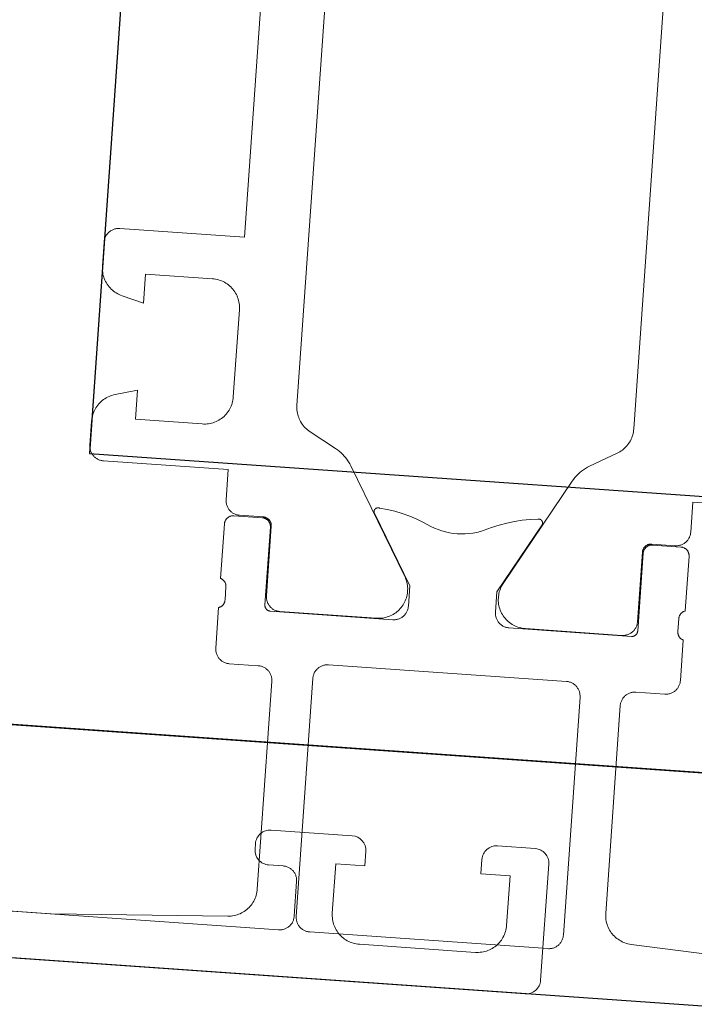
# Model space of a CAD drawing. Header units: metres. Extents: x 63115 to 703450, y -261936 to -53969.
# Tile 67 of 256: x 161154 to 161177, y -144077 to -144043. Entities that reach past the tile are written whole.
import ezdxf

# ---------------------------------------------------------------- set-up
doc = ezdxf.new("R2010")
doc.units = ezdxf.units.M
doc.layers.add('_01Hulplijnen', color=6, linetype='Continuous', plot=False)
for name, color, linetype in [('_02Binnenwanden', 2, 'Continuous'), ('_03-PROJECTION', 1, 'Continuous'), ('LAYER98', 7, 'Continuous')]:
    doc.layers.add(name, color=color, linetype=linetype)

# ---------------------------------------------------------------- blocks, each defined once
blk = doc.blocks.new('*U183')
at = {"layer": '_02Binnenwanden'}
blk.add_lwpolyline([(-35.018, 0.297), (-34.938, 9.77), (-4.09, 9.508), (-3.206, 113.535), (5.134, 113.464), (4.251, 9.437), (35.099, 9.175), (35.018, -0.297)], close=True, dxfattribs=at)
blk = doc.blocks.new('ruit_950x8')
at = {"layer": '_01Hulplijnen'}
blk.add_lwpolyline([(0, 0), (950, 0), (950, 8), (0, 8)], close=True, dxfattribs=at)
blk = doc.blocks.new('*U162')
at = {"layer": 'LAYER98', "color": 7, "linetype": 'Continuous', "lineweight": 9}
for points in [[(-0.65, 0, 0.414218), (-1.15, -0.5)], [(1.15, -0.5, 0.414255), (0.65, 0)], [(5.65, 0, 0.414156), (5.15, -0.5)], [(8.95, -0.5, 0.414222), (8.45, 0)], [(8.45, -1.2, 0.414221), (8.95, -0.7)], [(-1.15, -4.5, 0.414218), (-0.65, -5)]]:
    blk.add_lwpolyline(points, format="xyb", dxfattribs=at)
for points in [[(0.65, 0), (-0.65, 0)], [(8.45, 0), (5.65, 0)], [(-1.15, -0.5), (-1.15, -4.5)], [(0.15, -2.7), (0.15, -1), (1.15, -1), (1.15, -0.5)], [(5.15, -0.5), (5.15, -1), (6.15, -1), (6.15, -2.7)], [(8.95, -0.7), (8.95, -0.5)], [(7.45, -1.7), (7.451, -1.673), (7.453, -1.646), (7.457, -1.619), (7.461, -1.593), (7.468, -1.566), (7.476, -1.54), (7.486, -1.515), (7.496, -1.49), (7.508, -1.466), (7.521, -1.442), (7.536, -1.419), (7.552, -1.397), (7.569, -1.376), (7.586, -1.356), (7.606, -1.337), (7.626, -1.319), (7.647, -1.302), (7.669, -1.286), (7.692, -1.271), (7.715, -1.258), (7.74, -1.246), (7.765, -1.236), (7.791, -1.226), (7.816, -1.218), (7.842, -1.212), (7.869, -1.207), (7.896, -1.203), (7.922, -1.201), (7.95, -1.2)], [(7.95, -1.2), (8.45, -1.2)], [(7.45, -2.9), (7.45, -1.7)], [(1.15, -3.7), (1.095, -3.698), (1.042, -3.694), (0.988, -3.687), (0.935, -3.677), (0.882, -3.664), (0.831, -3.648), (0.78, -3.629), (0.73, -3.608), (0.681, -3.583), (0.634, -3.557), (0.588, -3.528), (0.544, -3.496), (0.502, -3.462), (0.462, -3.426), (0.424, -3.388), (0.387, -3.347), (0.354, -3.305), (0.322, -3.261), (0.293, -3.216), (0.266, -3.168), (0.243, -3.12), (0.221, -3.07), (0.203, -3.019), (0.186, -2.968), (0.173, -2.915), (0.163, -2.862), (0.156, -2.808), (0.151, -2.754), (0.15, -2.7)], [(6.15, -2.7), (6.148, -2.754), (6.144, -2.808), (6.136, -2.862), (6.126, -2.915), (6.114, -2.968), (6.097, -3.019), (6.079, -3.07), (6.057, -3.12), (6.034, -3.168), (6.006, -3.216), (5.978, -3.261), (5.946, -3.305), (5.912, -3.347), (5.875, -3.388), (5.837, -3.426), (5.797, -3.462), (5.755, -3.496), (5.711, -3.528), (5.666, -3.557), (5.619, -3.583), (5.57, -3.608), (5.52, -3.629), (5.469, -3.648), (5.417, -3.664), (5.365, -3.677), (5.312, -3.687), (5.258, -3.694), (5.204, -3.698), (5.15, -3.7)], [(7.95, -3.4), (7.922, -3.399), (7.896, -3.397), (7.869, -3.393), (7.842, -3.388), (7.816, -3.382), (7.791, -3.374), (7.765, -3.365), (7.74, -3.354), (7.715, -3.342), (7.692, -3.328), (7.669, -3.314), (7.647, -3.298), (7.626, -3.281), (7.606, -3.263), (7.586, -3.244), (7.569, -3.224), (7.552, -3.203), (7.536, -3.181), (7.521, -3.158), (7.508, -3.134), (7.496, -3.11), (7.486, -3.085), (7.476, -3.06), (7.468, -3.034), (7.461, -3.008), (7.457, -2.981), (7.453, -2.954), (7.451, -2.927), (7.45, -2.9)], [(29.907, -3.054), (23.85, -3.4), (7.95, -3.4)], [(5.15, -3.7), (1.15, -3.7)], [(-0.65, -5), (74.35, -5)]]:
    blk.add_lwpolyline(points, dxfattribs=at)
blk = doc.blocks.new('schuco ruit')
at = {"layer": 'LAYER98', "color": 7, "linetype": 'Continuous', "lineweight": 9}
for points in [[(942.835, 36.474), (942.835, 20.434), (947.134, 20.434)], [(929.034, 33.07), (929.035, 14.799)], [(940.634, 14.799), (940.635, 33.07)], [(947.134, 20.434), (947.162, 20.434), (947.188, 20.431), (947.215, 20.428), (947.242, 20.423), (947.268, 20.416), (947.294, 20.408), (947.319, 20.399), (947.344, 20.388), (947.369, 20.376), (947.392, 20.363), (947.415, 20.348), (947.437, 20.333), (947.458, 20.316), (947.478, 20.297), (947.498, 20.278), (947.515, 20.258), (947.532, 20.237), (947.548, 20.215), (947.563, 20.192), (947.576, 20.169), (947.588, 20.144), (947.599, 20.119), (947.608, 20.094), (947.616, 20.068), (947.623, 20.042), (947.628, 20.015), (947.631, 19.989), (947.633, 19.962), (947.634, 19.934)], [(947.634, 19.934), (947.634, 19.103)], [(947.634, 19.103), (947.632, 19.049), (947.628, 18.994), (947.621, 18.941), (947.611, 18.887), (947.597, 18.834), (947.582, 18.782), (947.562, 18.731), (947.541, 18.681), (947.516, 18.632), (947.489, 18.584), (947.46, 18.539), (947.427, 18.494), (947.393, 18.452), (947.356, 18.412), (947.318, 18.373), (947.277, 18.337), (947.234, 18.303), (947.19, 18.272), (947.143, 18.243), (947.095, 18.216), (947.046, 18.192), (946.997, 18.171), (946.945, 18.153), (946.892, 18.137)], [(943.835, 18.934), (943.78, 18.933), (943.726, 18.929), (943.672, 18.921), (943.62, 18.911), (943.567, 18.898), (943.515, 18.882), (943.464, 18.863), (943.415, 18.842), (943.366, 18.818), (943.319, 18.791), (943.273, 18.762), (943.229, 18.731), (943.187, 18.697), (943.146, 18.66), (943.108, 18.622), (943.072, 18.582), (943.038, 18.54), (943.006, 18.496), (942.977, 18.45), (942.951, 18.403), (942.926, 18.354), (942.905, 18.305), (942.886, 18.254), (942.871, 18.202), (942.858, 18.15), (942.847, 18.096), (942.84, 18.043), (942.836, 17.989), (942.835, 17.934)], [(946.892, 18.137), (946.134, 17.934), (946.134, 18.934), (943.835, 18.934)], [(942.835, 17.934), (942.835, 14.934)], [(942.835, 14.934), (942.836, 14.88), (942.84, 14.826), (942.847, 14.773), (942.858, 14.72), (942.871, 14.667), (942.886, 14.615), (942.905, 14.564), (942.926, 14.515), (942.951, 14.466), (942.977, 14.419), (943.006, 14.373), (943.038, 14.329), (943.072, 14.287), (943.108, 14.247), (943.146, 14.209), (943.187, 14.172), (943.229, 14.138), (943.273, 14.107), (943.319, 14.078), (943.366, 14.051), (943.415, 14.027), (943.464, 14.005), (943.515, 13.987), (943.567, 13.971), (943.62, 13.958), (943.672, 13.948), (943.726, 13.94), (943.78, 13.936), (943.835, 13.934)], [(943.835, 13.934), (946.134, 13.934), (946.134, 14.934), (946.892, 14.732)], [(929.035, 14.799), (929.036, 14.746), (929.04, 14.693), (929.046, 14.641), (929.056, 14.589), (929.069, 14.537), (929.085, 14.486), (929.102, 14.437), (929.123, 14.388), (929.146, 14.34), (929.171, 14.294), (929.199, 14.249), (929.23, 14.205), (929.262, 14.164), (929.296, 14.124), (929.334, 14.086), (929.373, 14.049), (929.413, 14.015), (929.456, 13.984), (929.5, 13.954), (929.545, 13.927)], [(940.124, 13.927), (940.17, 13.954), (940.213, 13.984), (940.255, 14.015), (940.296, 14.049), (940.335, 14.086), (940.372, 14.124), (940.407, 14.164), (940.439, 14.205), (940.469, 14.249), (940.498, 14.294), (940.523, 14.34), (940.545, 14.388), (940.566, 14.437), (940.585, 14.486), (940.599, 14.537), (940.612, 14.589), (940.622, 14.641), (940.628, 14.693), (940.632, 14.746), (940.634, 14.799)], [(946.892, 14.732), (946.945, 14.716), (946.997, 14.698), (947.046, 14.677), (947.095, 14.653), (947.143, 14.626), (947.19, 14.597), (947.234, 14.566), (947.277, 14.532), (947.318, 14.496), (947.356, 14.457), (947.393, 14.417), (947.427, 14.375), (947.46, 14.33), (947.489, 14.285), (947.516, 14.237), (947.541, 14.188), (947.562, 14.138), (947.582, 14.087), (947.597, 14.035), (947.611, 13.982), (947.621, 13.929), (947.628, 13.875), (947.632, 13.82), (947.634, 13.765)], [(929.545, 13.927), (930.459, 13.414)], [(939.21, 13.414), (940.124, 13.927)], [(947.634, 13.765), (947.634, 12.934)], [(930.459, 13.414), (930.528, 13.373), (930.594, 13.328), (930.659, 13.28), (930.72, 13.228), (930.779, 13.173), (930.835, 13.115), (930.886, 13.054), (930.936, 12.991), (930.981, 12.925), (931.023, 12.856)], [(938.645, 12.856), (938.687, 12.925), (938.733, 12.991), (938.782, 13.054), (938.835, 13.115), (938.89, 13.173), (938.949, 13.228), (939.01, 13.28), (939.074, 13.328), (939.141, 13.373), (939.21, 13.414)], [(931.023, 12.856), (933.137, 9.195)], [(936.531, 9.195), (938.645, 12.856)], [(947.634, 12.934), (947.633, 12.907), (947.631, 12.88), (947.628, 12.854), (947.623, 12.827), (947.616, 12.801), (947.608, 12.775), (947.599, 12.749), (947.588, 12.724), (947.576, 12.7), (947.563, 12.677), (947.548, 12.654), (947.532, 12.632), (947.515, 12.611), (947.498, 12.591), (947.478, 12.571), (947.458, 12.553), (947.437, 12.536), (947.415, 12.521), (947.392, 12.506), (947.369, 12.493), (947.344, 12.481), (947.319, 12.47), (947.294, 12.461), (947.268, 12.453), (947.242, 12.446), (947.215, 12.441), (947.188, 12.437), (947.162, 12.435), (947.134, 12.434)], [(926.835, 11.394), (926.835, 12.434), (922.535, 12.434)], [(947.134, 12.434), (942.835, 12.434), (942.835, 11.394)], [(927.335, 10.894), (927.307, 10.895), (927.281, 10.897), (927.253, 10.901), (927.227, 10.906), (927.201, 10.913), (927.174, 10.921), (927.149, 10.93), (927.125, 10.941), (927.1, 10.953), (927.077, 10.966), (927.054, 10.981), (927.032, 10.996), (927.01, 11.013), (926.991, 11.031), (926.971, 11.051), (926.954, 11.071), (926.936, 11.092), (926.92, 11.114), (926.906, 11.137), (926.893, 11.16), (926.88, 11.184), (926.87, 11.209), (926.861, 11.235), (926.853, 11.261), (926.846, 11.287), (926.841, 11.314), (926.837, 11.34), (926.836, 11.367), (926.835, 11.394)], [(931.946, 11.289), (931.943, 11.296), (931.941, 11.303), (931.938, 11.31), (931.936, 11.317), (931.935, 11.324), (931.934, 11.331), (931.933, 11.339), (931.933, 11.346), (931.933, 11.354), (931.934, 11.361), (931.935, 11.368), (931.936, 11.376), (931.938, 11.383), (931.94, 11.39), (931.943, 11.397), (931.946, 11.403), (931.949, 11.41), (931.953, 11.417), (931.957, 11.423), (931.961, 11.429), (931.965, 11.435), (931.97, 11.44), (931.975, 11.445), (931.981, 11.45), (931.986, 11.455), (931.993, 11.459), (931.999, 11.463), (932.004, 11.467), (932.011, 11.471), (932.018, 11.473), (932.025, 11.476), (932.032, 11.478), (932.04, 11.48), (932.046, 11.482), (932.054, 11.483), (932.061, 11.483), (932.069, 11.483), (932.076, 11.483), (932.084, 11.483), (932.09, 11.482), (932.098, 11.481), (932.105, 11.479)], [(933.335, 8.184), (933.335, 8.884), (931.946, 11.289)], [(932.105, 11.479), (932.374, 11.448), (932.64, 11.402), (932.904, 11.343), (933.164, 11.269), (933.42, 11.182), (933.67, 11.081), (933.916, 10.967)], [(935.753, 10.967), (935.998, 11.083), (936.249, 11.185), (936.503, 11.273), (936.764, 11.346), (937.028, 11.405), (937.295, 11.45), (937.563, 11.479)], [(937.722, 11.289), (936.335, 8.884), (936.335, 8.184)], [(937.563, 11.479), (937.571, 11.481), (937.578, 11.482), (937.585, 11.483), (937.592, 11.484), (937.599, 11.484), (937.607, 11.484), (937.614, 11.484), (937.622, 11.483), (937.628, 11.482), (937.635, 11.48), (937.642, 11.478), (937.649, 11.476), (937.656, 11.473), (937.663, 11.47), (937.67, 11.466), (937.675, 11.462), (937.681, 11.458), (937.687, 11.454), (937.693, 11.449), (937.698, 11.444), (937.703, 11.439), (937.708, 11.433), (937.712, 11.427), (937.716, 11.421), (937.719, 11.415), (937.723, 11.409), (937.726, 11.402), (937.729, 11.395), (937.731, 11.388), (937.733, 11.381), (937.735, 11.374), (937.736, 11.367), (937.736, 11.36), (937.737, 11.352), (937.737, 11.345), (937.736, 11.338), (937.736, 11.331), (937.734, 11.323), (937.733, 11.316), (937.731, 11.309), (937.728, 11.302), (937.725, 11.296), (937.722, 11.289)], [(942.835, 11.394), (942.834, 11.367), (942.832, 11.34), (942.828, 11.314), (942.823, 11.287), (942.816, 11.261), (942.808, 11.235), (942.798, 11.209), (942.788, 11.184), (942.776, 11.16), (942.762, 11.137), (942.748, 11.114), (942.732, 11.092), (942.715, 11.071), (942.697, 11.051), (942.678, 11.031), (942.658, 11.013), (942.636, 10.996), (942.615, 10.981), (942.592, 10.966), (942.568, 10.953), (942.545, 10.941), (942.519, 10.93), (942.494, 10.921), (942.468, 10.913), (942.442, 10.906), (942.415, 10.901), (942.388, 10.897), (942.361, 10.895), (942.335, 10.894)], [(926.835, 10.565), (926.835, 10.581), (926.837, 10.597), (926.838, 10.613), (926.841, 10.629), (926.845, 10.645), (926.85, 10.66), (926.856, 10.675), (926.862, 10.69), (926.87, 10.705), (926.878, 10.719), (926.886, 10.733), (926.895, 10.746), (926.906, 10.759), (926.917, 10.771), (926.928, 10.782), (926.94, 10.793), (926.953, 10.803), (926.966, 10.813), (926.98, 10.821), (926.994, 10.829), (927.008, 10.837), (927.023, 10.843), (927.039, 10.849), (927.054, 10.854), (927.07, 10.858), (927.086, 10.86), (927.102, 10.863), (927.118, 10.864), (927.134, 10.864)], [(927.134, 10.864), (928.114, 10.864)], [(928.145, 10.895), (927.335, 10.894)], [(928.114, 10.864), (928.13, 10.864), (928.147, 10.863), (928.163, 10.86), (928.178, 10.858), (928.195, 10.854), (928.211, 10.849), (928.225, 10.843), (928.24, 10.837), (928.254, 10.829), (928.269, 10.821), (928.283, 10.813), (928.295, 10.803), (928.308, 10.793), (928.321, 10.782), (928.332, 10.771), (928.343, 10.759), (928.353, 10.746), (928.363, 10.733), (928.372, 10.719), (928.379, 10.705), (928.386, 10.69), (928.393, 10.675), (928.399, 10.66), (928.403, 10.645), (928.407, 10.629), (928.411, 10.613), (928.413, 10.597), (928.414, 10.581), (928.415, 10.565)], [(928.445, 10.595), (928.444, 10.611), (928.443, 10.627), (928.441, 10.643), (928.438, 10.659), (928.434, 10.675), (928.429, 10.69), (928.423, 10.705), (928.418, 10.721), (928.41, 10.735), (928.402, 10.749), (928.393, 10.763), (928.383, 10.776), (928.374, 10.789), (928.363, 10.801), (928.351, 10.812), (928.339, 10.823), (928.327, 10.833), (928.313, 10.843), (928.299, 10.852), (928.286, 10.859), (928.271, 10.867), (928.255, 10.873), (928.241, 10.879), (928.225, 10.884), (928.21, 10.888), (928.193, 10.89), (928.177, 10.893), (928.161, 10.894), (928.145, 10.895)], [(933.916, 10.967), (934.042, 10.919), (934.17, 10.878), (934.3, 10.845), (934.432, 10.818), (934.565, 10.799), (934.7, 10.788), (934.835, 10.785), (934.969, 10.788), (935.103, 10.799), (935.237, 10.818), (935.369, 10.845), (935.5, 10.878), (935.628, 10.919), (935.753, 10.967)], [(941.524, 10.895), (941.507, 10.894), (941.492, 10.893), (941.475, 10.89), (941.46, 10.888), (941.444, 10.884), (941.428, 10.879), (941.413, 10.873), (941.398, 10.867), (941.383, 10.859), (941.369, 10.852), (941.355, 10.843), (941.342, 10.833), (941.33, 10.823), (941.318, 10.812), (941.306, 10.801), (941.295, 10.789), (941.285, 10.776), (941.275, 10.763), (941.267, 10.749), (941.258, 10.735), (941.252, 10.721), (941.245, 10.705), (941.24, 10.69), (941.235, 10.675), (941.231, 10.659), (941.228, 10.643), (941.225, 10.627), (941.224, 10.611), (941.224, 10.595)], [(941.254, 10.565), (941.254, 10.581), (941.256, 10.597), (941.258, 10.613), (941.261, 10.629), (941.265, 10.645), (941.27, 10.66), (941.276, 10.675), (941.282, 10.69), (941.29, 10.705), (941.297, 10.719), (941.306, 10.733), (941.315, 10.746), (941.326, 10.759), (941.337, 10.771), (941.348, 10.782), (941.36, 10.793), (941.373, 10.803), (941.386, 10.813), (941.4, 10.821), (941.414, 10.829), (941.428, 10.837), (941.443, 10.843), (941.459, 10.849), (941.474, 10.854), (941.49, 10.858), (941.505, 10.86), (941.522, 10.863), (941.538, 10.864), (941.554, 10.864)], [(942.335, 10.894), (941.524, 10.895)], [(941.554, 10.864), (942.535, 10.864)], [(942.535, 10.864), (942.55, 10.864), (942.567, 10.863), (942.583, 10.86), (942.599, 10.858), (942.615, 10.854), (942.63, 10.849), (942.645, 10.843), (942.661, 10.837), (942.674, 10.829), (942.689, 10.821), (942.703, 10.813), (942.715, 10.803), (942.728, 10.793), (942.741, 10.782), (942.753, 10.771), (942.763, 10.759), (942.773, 10.746), (942.783, 10.733), (942.792, 10.719), (942.799, 10.705), (942.806, 10.69), (942.813, 10.675), (942.819, 10.66), (942.824, 10.645), (942.828, 10.629), (942.831, 10.613), (942.833, 10.597), (942.834, 10.581), (942.835, 10.565)], [(926.835, 8.684), (926.835, 10.565)], [(928.415, 10.565), (928.415, 7.884)], [(928.445, 8.195), (928.445, 10.595)], [(941.224, 10.595), (941.224, 8.195)], [(941.254, 7.884), (941.254, 10.565)], [(942.835, 10.565), (942.835, 8.684)], [(933.137, 9.195), (933.164, 9.148), (933.186, 9.099), (933.207, 9.049), (933.224, 8.999), (933.239, 8.947), (933.252, 8.895), (933.26, 8.842), (933.267, 8.789), (933.271, 8.735), (933.271, 8.681), (933.269, 8.628), (933.264, 8.574), (933.256, 8.521), (933.246, 8.468), (933.232, 8.417), (933.215, 8.365), (933.197, 8.315), (933.175, 8.266), (933.151, 8.218), (933.124, 8.172), (933.094, 8.127), (933.063, 8.083), (933.029, 8.042), (932.993, 8.002), (932.955, 7.964), (932.915, 7.929), (932.873, 7.895), (932.829, 7.864), (932.783, 7.836), (932.736, 7.809), (932.688, 7.785), (932.639, 7.765), (932.588, 7.746), (932.537, 7.731), (932.485, 7.718), (932.432, 7.708), (932.378, 7.701), (932.326, 7.696), (932.272, 7.695)], [(937.397, 7.695), (937.343, 7.696), (937.29, 7.701), (937.237, 7.708), (937.184, 7.718), (937.131, 7.731), (937.081, 7.746), (937.03, 7.765), (936.98, 7.785), (936.932, 7.809), (936.885, 7.836), (936.84, 7.864), (936.796, 7.895), (936.754, 7.929), (936.714, 7.964), (936.675, 8.002), (936.639, 8.042), (936.606, 8.083), (936.574, 8.127), (936.545, 8.172), (936.518, 8.218), (936.494, 8.266), (936.472, 8.315), (936.453, 8.365), (936.436, 8.417), (936.422, 8.468), (936.412, 8.521), (936.404, 8.574), (936.399, 8.628), (936.397, 8.681), (936.398, 8.735), (936.401, 8.789), (936.408, 8.842), (936.418, 8.895), (936.429, 8.947), (936.444, 8.999), (936.462, 9.049), (936.482, 9.099), (936.505, 9.148), (936.531, 9.195)], [(927.035, 8.411), (927.034, 8.426), (927.033, 8.442), (927.032, 8.457), (927.029, 8.472), (927.026, 8.486), (927.021, 8.501), (927.016, 8.515), (927.01, 8.529), (927.004, 8.543), (926.997, 8.556), (926.989, 8.569), (926.98, 8.582), (926.971, 8.594), (926.962, 8.605), (926.951, 8.616), (926.94, 8.626), (926.928, 8.636), (926.916, 8.645), (926.903, 8.653), (926.89, 8.661), (926.877, 8.668), (926.863, 8.674), (926.849, 8.68), (926.835, 8.684)], [(942.835, 8.684), (942.82, 8.68), (942.805, 8.674), (942.792, 8.668), (942.779, 8.661), (942.765, 8.653), (942.753, 8.645), (942.741, 8.636), (942.729, 8.626), (942.717, 8.616), (942.708, 8.605), (942.698, 8.594), (942.688, 8.582), (942.679, 8.569), (942.671, 8.556), (942.665, 8.543), (942.658, 8.529), (942.652, 8.515), (942.647, 8.501), (942.643, 8.486), (942.639, 8.472), (942.637, 8.457), (942.635, 8.442), (942.634, 8.426), (942.634, 8.411)], [(927.035, 7.958), (927.035, 8.411)], [(928.945, 7.694), (928.918, 7.695), (928.89, 7.697), (928.864, 7.701), (928.837, 7.706), (928.811, 7.713), (928.785, 7.721), (928.759, 7.73), (928.735, 7.741), (928.711, 7.753), (928.687, 7.766), (928.664, 7.781), (928.642, 7.796), (928.621, 7.814), (928.601, 7.832), (928.582, 7.851), (928.563, 7.871), (928.546, 7.892), (928.531, 7.914), (928.516, 7.937), (928.503, 7.96), (928.491, 7.985), (928.48, 8.01), (928.47, 8.035), (928.462, 8.061), (928.457, 8.087), (928.451, 8.114), (928.448, 8.14), (928.445, 8.168), (928.445, 8.195)], [(932.835, 7.684), (932.861, 7.685), (932.888, 7.687), (932.916, 7.691), (932.942, 7.696), (932.968, 7.703), (932.994, 7.711), (933.019, 7.72), (933.045, 7.731), (933.069, 7.743), (933.092, 7.756), (933.115, 7.771), (933.137, 7.786), (933.158, 7.803), (933.178, 7.821), (933.197, 7.841), (933.215, 7.861), (933.232, 7.882), (933.249, 7.904), (933.262, 7.927), (933.276, 7.95), (933.288, 7.974), (933.298, 7.999), (933.308, 8.025), (933.316, 8.051), (933.323, 8.077), (933.328, 8.104), (933.332, 8.13), (933.334, 8.157), (933.335, 8.184)], [(936.335, 8.184), (936.336, 8.157), (936.337, 8.13), (936.341, 8.104), (936.346, 8.077), (936.352, 8.051), (936.361, 8.025), (936.37, 7.999), (936.38, 7.974), (936.392, 7.95), (936.406, 7.927), (936.42, 7.904), (936.436, 7.882), (936.454, 7.861), (936.471, 7.841), (936.491, 7.821), (936.51, 7.803), (936.532, 7.786), (936.553, 7.771), (936.577, 7.756), (936.6, 7.743), (936.625, 7.731), (936.649, 7.72), (936.674, 7.711), (936.701, 7.703), (936.727, 7.696), (936.753, 7.691), (936.78, 7.687), (936.807, 7.685), (936.835, 7.684)], [(941.224, 8.195), (941.223, 8.168), (941.221, 8.14), (941.217, 8.114), (941.212, 8.087), (941.206, 8.061), (941.198, 8.035), (941.188, 8.01), (941.177, 7.985), (941.166, 7.96), (941.153, 7.937), (941.138, 7.914), (941.122, 7.892), (941.105, 7.871), (941.087, 7.851), (941.068, 7.832), (941.047, 7.814), (941.027, 7.796), (941.004, 7.781), (940.982, 7.766), (940.959, 7.753), (940.934, 7.741), (940.909, 7.73), (940.883, 7.721), (940.858, 7.713), (940.832, 7.706), (940.805, 7.701), (940.778, 7.697), (940.751, 7.695), (940.724, 7.694)], [(942.634, 8.411), (942.634, 7.958)], [(926.835, 7.684), (926.849, 7.689), (926.863, 7.695), (926.877, 7.701), (926.89, 7.708), (926.903, 7.715), (926.916, 7.724), (926.928, 7.733), (926.94, 7.743), (926.951, 7.753), (926.962, 7.764), (926.971, 7.775), (926.98, 7.787), (926.989, 7.8), (926.997, 7.813), (927.004, 7.826), (927.01, 7.84), (927.016, 7.854), (927.021, 7.868), (927.026, 7.883), (927.029, 7.897), (927.032, 7.912), (927.033, 7.927), (927.034, 7.942), (927.035, 7.958)], [(928.415, 7.884), (928.415, 7.874), (928.416, 7.863), (928.417, 7.852), (928.419, 7.841), (928.421, 7.831), (928.424, 7.821), (928.428, 7.81), (928.433, 7.8), (928.437, 7.791), (928.443, 7.781), (928.449, 7.772), (928.455, 7.763), (928.462, 7.755), (928.469, 7.747), (928.477, 7.739), (928.485, 7.732), (928.493, 7.725), (928.503, 7.719), (928.511, 7.713), (928.521, 7.708), (928.53, 7.703), (928.541, 7.699), (928.55, 7.695), (928.561, 7.692), (928.571, 7.689), (928.582, 7.687), (928.592, 7.686), (928.603, 7.685), (928.614, 7.684)], [(941.054, 7.684), (941.065, 7.685), (941.076, 7.686), (941.087, 7.687), (941.097, 7.689), (941.108, 7.692), (941.118, 7.695), (941.128, 7.699), (941.138, 7.703), (941.148, 7.708), (941.158, 7.713), (941.167, 7.719), (941.175, 7.725), (941.184, 7.732), (941.192, 7.739), (941.2, 7.747), (941.207, 7.755), (941.213, 7.763), (941.22, 7.772), (941.226, 7.781), (941.231, 7.791), (941.236, 7.8), (941.24, 7.81), (941.244, 7.821), (941.247, 7.831), (941.25, 7.841), (941.252, 7.852), (941.253, 7.863), (941.254, 7.874), (941.254, 7.884)], [(942.634, 7.958), (942.634, 7.942), (942.635, 7.927), (942.637, 7.912), (942.639, 7.897), (942.643, 7.883), (942.647, 7.868), (942.652, 7.854), (942.658, 7.84), (942.665, 7.826), (942.671, 7.813), (942.679, 7.8), (942.688, 7.787), (942.698, 7.775), (942.708, 7.764), (942.717, 7.753), (942.729, 7.743), (942.741, 7.733), (942.753, 7.724), (942.765, 7.715), (942.779, 7.708), (942.792, 7.701), (942.805, 7.695), (942.82, 7.689), (942.835, 7.684)], [(926.835, 6.285), (926.835, 7.684)], [(928.614, 7.684), (932.835, 7.684)], [(932.272, 7.695), (928.945, 7.694)], [(936.835, 7.684), (941.054, 7.684)], [(940.724, 7.694), (937.397, 7.695)], [(942.835, 7.684), (942.835, 6.285)], [(927.335, 5.785), (927.307, 5.785), (927.28, 5.787), (927.253, 5.791), (927.227, 5.796), (927.201, 5.803), (927.174, 5.811), (927.149, 5.82), (927.125, 5.831), (927.1, 5.843), (927.077, 5.856), (927.053, 5.87), (927.032, 5.886), (927.01, 5.903), (926.991, 5.921), (926.971, 5.941), (926.954, 5.961), (926.936, 5.982), (926.92, 6.004), (926.906, 6.027), (926.892, 6.05), (926.88, 6.075), (926.87, 6.099), (926.861, 6.125), (926.852, 6.151), (926.846, 6.177), (926.84, 6.203), (926.837, 6.23), (926.835, 6.257), (926.835, 6.285)], [(942.835, 6.285), (942.834, 6.257), (942.832, 6.23), (942.828, 6.203), (942.823, 6.177), (942.816, 6.151), (942.808, 6.125), (942.798, 6.099), (942.788, 6.075), (942.776, 6.05), (942.762, 6.027), (942.749, 6.004), (942.732, 5.982), (942.715, 5.961), (942.697, 5.941), (942.678, 5.921), (942.658, 5.903), (942.637, 5.886), (942.615, 5.87), (942.592, 5.856), (942.569, 5.843), (942.545, 5.831), (942.519, 5.82), (942.494, 5.811), (942.468, 5.803), (942.442, 5.796), (942.416, 5.791), (942.388, 5.787), (942.361, 5.785), (942.335, 5.785)], [(928.335, 5.785), (927.335, 5.785)], [(928.835, 5.285), (928.834, 5.311), (928.832, 5.338), (928.828, 5.365), (928.823, 5.392), (928.816, 5.418), (928.808, 5.444), (928.798, 5.47), (928.788, 5.494), (928.776, 5.519), (928.762, 5.542), (928.749, 5.565), (928.732, 5.587), (928.715, 5.608), (928.697, 5.628), (928.678, 5.647), (928.658, 5.666), (928.637, 5.682), (928.615, 5.698), (928.592, 5.713), (928.569, 5.726), (928.545, 5.738), (928.519, 5.749), (928.494, 5.758), (928.468, 5.766), (928.442, 5.773), (928.416, 5.778), (928.388, 5.782), (928.361, 5.784), (928.335, 5.785)], [(930.734, 5.984), (930.708, 5.984), (930.68, 5.982), (930.654, 5.978), (930.627, 5.973), (930.6, 5.966), (930.575, 5.958), (930.549, 5.949), (930.524, 5.938), (930.501, 5.926), (930.476, 5.913), (930.454, 5.898), (930.432, 5.882), (930.411, 5.866), (930.39, 5.848), (930.372, 5.828), (930.353, 5.808), (930.337, 5.787), (930.321, 5.765), (930.306, 5.742), (930.293, 5.719), (930.281, 5.694), (930.27, 5.67), (930.26, 5.644), (930.253, 5.618), (930.246, 5.592), (930.241, 5.565), (930.237, 5.538), (930.235, 5.512), (930.234, 5.484)], [(938.934, 5.984), (930.734, 5.984)], [(939.434, 5.484), (939.433, 5.512), (939.431, 5.538), (939.427, 5.565), (939.422, 5.592), (939.416, 5.618), (939.408, 5.644), (939.399, 5.67), (939.388, 5.694), (939.376, 5.719), (939.363, 5.742), (939.348, 5.765), (939.333, 5.787), (939.315, 5.808), (939.297, 5.828), (939.278, 5.848), (939.258, 5.866), (939.237, 5.882), (939.214, 5.898), (939.192, 5.913), (939.169, 5.926), (939.144, 5.938), (939.12, 5.949), (939.094, 5.958), (939.068, 5.966), (939.042, 5.973), (939.015, 5.978), (938.988, 5.982), (938.962, 5.984), (938.934, 5.984)], [(941.335, 5.785), (941.307, 5.784), (941.28, 5.782), (941.253, 5.778), (941.227, 5.773), (941.201, 5.766), (941.174, 5.758), (941.149, 5.749), (941.125, 5.738), (941.1, 5.726), (941.077, 5.713), (941.053, 5.698), (941.032, 5.682), (941.01, 5.666), (940.991, 5.647), (940.971, 5.628), (940.954, 5.608), (940.936, 5.587), (940.92, 5.565), (940.906, 5.542), (940.892, 5.519), (940.88, 5.494), (940.87, 5.47), (940.861, 5.444), (940.852, 5.418), (940.846, 5.392), (940.84, 5.365), (940.837, 5.338), (940.835, 5.311), (940.835, 5.285)], [(942.335, 5.785), (941.335, 5.785)], [(930.234, 5.484), (930.234, -2.715)], [(939.434, -2.715), (939.434, 5.484)], [(928.835, -1.871), (928.835, 5.285)], [(940.835, 5.285), (940.835, -1.871)], [(927.891, -2.87), (927.945, -2.865), (927.999, -2.858), (928.051, -2.847), (928.104, -2.834), (928.156, -2.818), (928.207, -2.799), (928.256, -2.778), (928.304, -2.754), (928.351, -2.727), (928.397, -2.698), (928.441, -2.666), (928.483, -2.632), (928.523, -2.596), (928.561, -2.558), (928.597, -2.517), (928.631, -2.475), (928.663, -2.431), (928.692, -2.386), (928.718, -2.339), (928.742, -2.29), (928.763, -2.241), (928.782, -2.19), (928.798, -2.138), (928.811, -2.086), (928.821, -2.033), (928.829, -1.979), (928.833, -1.925), (928.835, -1.871)], [(940.835, -1.871), (940.836, -1.925), (940.84, -1.979), (940.847, -2.033), (940.858, -2.086), (940.871, -2.138), (940.886, -2.19), (940.905, -2.241), (940.926, -2.29), (940.951, -2.339), (940.977, -2.386), (941.006, -2.431), (941.038, -2.475), (941.071, -2.517), (941.107, -2.558), (941.145, -2.596), (941.186, -2.632), (941.228, -2.666), (941.271, -2.698), (941.317, -2.727), (941.364, -2.754), (941.413, -2.778), (941.462, -2.799), (941.512, -2.818), (941.564, -2.834), (941.617, -2.847), (941.67, -2.858), (941.723, -2.865), (941.777, -2.87)], [(905.934, -3.215), (921.835, -3.215), (927.891, -2.87)], [(930.234, -2.715), (930.235, -2.743), (930.237, -2.77), (930.241, -2.797), (930.246, -2.823), (930.253, -2.849), (930.26, -2.875), (930.27, -2.901), (930.281, -2.925), (930.293, -2.95), (930.306, -2.973), (930.321, -2.996), (930.337, -3.018), (930.353, -3.039), (930.372, -3.059), (930.39, -3.079), (930.411, -3.097), (930.432, -3.114), (930.454, -3.129), (930.476, -3.144), (930.501, -3.157), (930.524, -3.169), (930.549, -3.18), (930.575, -3.189), (930.6, -3.197), (930.627, -3.204), (930.654, -3.209), (930.68, -3.213), (930.708, -3.215), (930.734, -3.215)], [(938.934, -3.215), (938.962, -3.215), (938.988, -3.213), (939.015, -3.209), (939.042, -3.204), (939.068, -3.197), (939.094, -3.189), (939.12, -3.18), (939.144, -3.169), (939.169, -3.157), (939.192, -3.144), (939.214, -3.129), (939.237, -3.114), (939.258, -3.097), (939.278, -3.079), (939.297, -3.059), (939.315, -3.039), (939.333, -3.018), (939.348, -2.996), (939.363, -2.973), (939.376, -2.95), (939.388, -2.925), (939.399, -2.901), (939.408, -2.875), (939.416, -2.849), (939.422, -2.823), (939.427, -2.797), (939.431, -2.77), (939.433, -2.743), (939.434, -2.715)], [(941.777, -2.87), (947.835, -3.215), (963.734, -3.215)], [(930.734, -3.215), (938.934, -3.215)], [(972.335, -4.816), (897.335, -4.816)]]:
    blk.add_lwpolyline(points, dxfattribs=at)
blk = doc.blocks.new('pui_02')
at = {"layer": '_01Hulplijnen', "xscale": -1, "rotation": 356}
blk.add_blockref('ruit_950x8', (-0.558, -2882.907), dxfattribs=at)
at = {"layer": '_02Binnenwanden', "rotation": 356.4865083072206}
blk.add_blockref('*U183', (-947.686, -2808.658), dxfattribs=at)
at = {"layer": '_03-PROJECTION', "xscale": -1, "rotation": 355.9999999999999}
for name, p in [('*U162', (-928.194, -2813.028)), ('schuco ruit', (1.578, -2878.229))]:
    blk.add_blockref(name, p, dxfattribs=at)

msp = doc.modelspace()

# ---------------------------------------------------------------- block references
at = {"layer": '_02Binnenwanden'}
msp.add_blockref('pui_02', (162099.369, -141258.61), dxfattribs=at)

doc.saveas('drawing.dxf')
